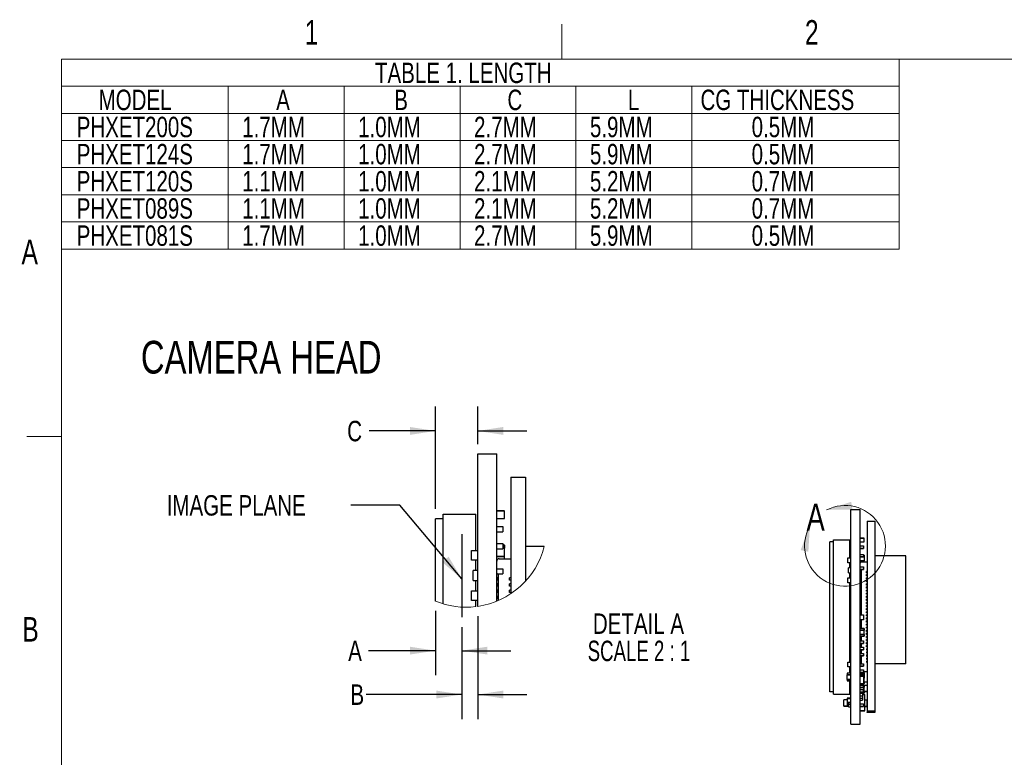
# Model space of a CAD drawing. Header units: millimetres. Extents: x 5 to 274, y 4 to 211.
# Tile 2 of 10: x 5 to 132, y 115 to 211. Entities that reach past the tile are written whole.
import ezdxf

# ---------------------------------------------------------------- set-up
doc = ezdxf.new("R2010")
doc.units = ezdxf.units.MM
doc.layers.add('DIMENSIONS', color=8, linetype='Continuous')
doc.layers.add('FORMAT', color=7, linetype='Continuous')
doc.styles.add('SLDTEXTSTYLE0', font='TXT', dxfattribs={"width": 0.75})
doc.styles.add('SLDTEXTSTYLE3', font='TXT', dxfattribs={"width": 0.681818})
doc.dimstyles.new('SLDDIMSTYLE6', dxfattribs={"dimtxt": 2.645833, "dimasz": 3.302, "dimexe": 0, "dimexo": 0.0625, "dimgap": 0.661458, "dimtad": 0, "dimtih": 1, "dimtoh": 1, "dimlfac": 0.5, "dimrnd": 1e-09, "dimzin": 12, "dimdsep": 46, "dimtxsty": 'SLDTEXTSTYLE0', "dimsah": 1, "dimcen": 0.09, "dimadec": 0, "dimazin": 3, "dimtfac": 1, "dimtmove": 0, "dimatfit": 0, "dimfxl": 1, "dimfrac": 2, "dimtolj": 1, "dimtzin": 12, "dimarcsym": 0})
doc.dimstyles.new('SLDDIMSTYLE7', dxfattribs={"dimtxt": 0.18, "dimasz": 3.302, "dimexe": 0, "dimexo": 0.0625, "dimgap": 0, "dimtad": 0, "dimtih": 1, "dimtoh": 1, "dimdec": 0, "dimrnd": 1e-09, "dimzin": 0, "dimdsep": 46, "dimtxsty": 'Standard', "dimsah": 1, "dimcen": 0.09, "dimadec": 0, "dimazin": 0, "dimtfac": 3.302, "dimtdec": 0, "dimtofl": 0, "dimtmove": 0, "dimatfit": 3, "dimfxl": 1, "dimfrac": 2, "dimtolj": 1, "dimtzin": 0, "dimarcsym": 0})

# ---------------------------------------------------------------- blocks, each defined once
blk = doc.blocks.new('SW_TABLEANNOTATION_1')
at = {"color": 0, "linetype": 'Continuous', "lineweight": 18}
for p, q in [((0, 0), (0, -3.51)), ((0, 0), (21.57, 0)), ((21.57, 0), (36.57, 0)), ((36.57, 0), (51.57, 0)), ((51.57, 0), (66.57, 0)), ((66.57, 0), (81.57, 0)), ((81.57, 0), (108.41, 0)), ((108.41, 0), (108.41, -3.51)), ((0, -3.51), (0, -7.01)), ((0, -3.51), (21.57, -3.51)), ((21.57, -3.51), (21.57, -7.01)), ((21.57, -3.51), (36.57, -3.51)), ((36.57, -3.51), (36.57, -7.01)), ((36.57, -3.51), (51.57, -3.51)), ((51.57, -3.51), (51.57, -7.01)), ((51.57, -3.51), (66.57, -3.51)), ((66.57, -3.51), (66.57, -7.01)), ((66.57, -3.51), (81.57, -3.51)), ((81.57, -3.51), (81.57, -7.01)), ((81.57, -3.51), (108.41, -3.51)), ((108.41, -3.51), (108.41, -7.01)), ((0, -7.01), (0, -10.53)), ((0, -7.01), (21.57, -7.01)), ((21.57, -7.01), (21.57, -10.53)), ((21.57, -7.01), (36.57, -7.01)), ((36.57, -7.01), (36.57, -10.53)), ((36.57, -7.01), (51.57, -7.01)), ((51.57, -7.01), (51.57, -10.53)), ((51.57, -7.01), (66.57, -7.01)), ((66.57, -7.01), (66.57, -10.53)), ((66.57, -7.01), (81.57, -7.01)), ((81.57, -7.01), (81.57, -10.53)), ((81.57, -7.01), (108.41, -7.01)), ((108.41, -7.01), (108.41, -10.53)), ((0, -10.53), (0, -14.04)), ((0, -10.53), (21.57, -10.53)), ((21.57, -10.53), (21.57, -14.04)), ((21.57, -10.53), (36.57, -10.53)), ((36.57, -10.53), (36.57, -14.04)), ((36.57, -10.53), (51.57, -10.53)), ((51.57, -10.53), (51.57, -14.04)), ((51.57, -10.53), (66.57, -10.53)), ((66.57, -10.53), (66.57, -14.04)), ((66.57, -10.53), (81.57, -10.53)), ((81.57, -10.53), (81.57, -14.04)), ((81.57, -10.53), (108.41, -10.53)), ((108.41, -10.53), (108.41, -14.04)), ((0, -14.04), (0, -17.56)), ((0, -14.04), (21.57, -14.04)), ((21.57, -14.04), (21.57, -17.56)), ((21.57, -14.04), (36.57, -14.04)), ((36.57, -14.04), (36.57, -17.56)), ((36.57, -14.04), (51.57, -14.04)), ((51.57, -14.04), (51.57, -17.56)), ((51.57, -14.04), (66.57, -14.04)), ((66.57, -14.04), (66.57, -17.56)), ((66.57, -14.04), (81.57, -14.04)), ((81.57, -14.04), (81.57, -17.56)), ((81.57, -14.04), (108.41, -14.04)), ((108.41, -14.04), (108.41, -17.56)), ((0, -17.56), (0, -21.08)), ((0, -17.56), (21.57, -17.56)), ((21.57, -17.56), (21.57, -21.08)), ((21.57, -17.56), (36.57, -17.56)), ((36.57, -17.56), (36.57, -21.08)), ((36.57, -17.56), (51.57, -17.56)), ((51.57, -17.56), (51.57, -21.08)), ((51.57, -17.56), (66.57, -17.56)), ((66.57, -17.56), (66.57, -21.08)), ((66.57, -17.56), (81.57, -17.56)), ((81.57, -17.56), (81.57, -21.08)), ((81.57, -17.56), (108.41, -17.56)), ((108.41, -17.56), (108.41, -21.08)), ((0, -21.08), (0, -24.59)), ((0, -21.08), (21.57, -21.08)), ((21.57, -21.08), (21.57, -24.59)), ((21.57, -21.08), (36.57, -21.08)), ((36.57, -21.08), (36.57, -24.59)), ((36.57, -21.08), (51.57, -21.08)), ((51.57, -21.08), (51.57, -24.59)), ((51.57, -21.08), (66.57, -21.08)), ((66.57, -21.08), (66.57, -24.59)), ((66.57, -21.08), (81.57, -21.08)), ((81.57, -21.08), (81.57, -24.59)), ((81.57, -21.08), (108.41, -21.08)), ((108.41, -21.08), (108.41, -24.59)), ((0, -24.59), (21.57, -24.59)), ((21.57, -24.59), (36.57, -24.59)), ((36.57, -24.59), (51.57, -24.59)), ((51.57, -24.59), (66.57, -24.59)), ((66.57, -24.59), (81.57, -24.59)), ((81.57, -24.59), (108.41, -24.59))]:
    blk.add_line(p, q, dxfattribs=at)
at = {"color": 0, "linetype": 'Continuous', "lineweight": 0, "attachment_point": 1, "style": 'SLDTEXTSTYLE0'}
for s, insert, char_height in [('TABLE 1. LENGTH', (40.56, -0.44), 2.6458), ('MODEL', (4.79, -3.94), 2.646), ('A', (27.77, -3.94), 2.65), ('B', (43.05, -3.94), 2.65), ('C', (57.7, -3.94), 2.65), ('L', (73.29, -3.94), 2.65), ('CG THICKNESS', (82.69, -3.94), 2.6458), ('PHXET200S', (1.95, -7.45), 2.646), ('1.7MM', (23.38, -7.45), 2.646), ('1.0MM', (38.38, -7.45), 2.646), ('2.7MM', (53.38, -7.45), 2.646), ('5.9MM', (68.38, -7.45), 2.646), ('0.5MM', (89.31, -7.45), 2.646), ('PHXET124S', (1.95, -10.97), 2.646), ('1.7MM', (23.38, -10.97), 2.646), ('1.0MM', (38.38, -10.97), 2.646), ('2.7MM', (53.38, -10.97), 2.646), ('5.9MM', (68.38, -10.97), 2.646), ('0.5MM', (89.31, -10.97), 2.646), ('PHXET120S', (1.95, -14.48), 2.646), ('1.1MM', (23.38, -14.48), 2.646), ('1.0MM', (38.38, -14.48), 2.646), ('2.1MM', (53.38, -14.48), 2.646), ('5.2MM', (68.38, -14.48), 2.646), ('0.7MM', (89.31, -14.48), 2.646), ('PHXET089S', (1.95, -18), 2.646), ('1.1MM', (23.38, -18), 2.646), ('1.0MM', (38.38, -18), 2.646), ('2.1MM', (53.38, -18), 2.646), ('5.2MM', (68.38, -18), 2.646), ('0.7MM', (89.31, -18), 2.646), ('PHXET081S', (1.95, -21.52), 2.646), ('1.7MM', (23.38, -21.52), 2.646), ('1.0MM', (38.38, -21.52), 2.646), ('2.7MM', (53.38, -21.52), 2.646), ('5.9MM', (68.38, -21.52), 2.646), ('0.5MM', (89.31, -21.52), 2.646)]:
    blk.add_mtext(s, dxfattribs=dict(at, insert=insert, char_height=char_height))
blk = doc.blocks.new('_D_8')
at = {"layer": 'DIMENSIONS'}
for p, q in [((58.59, 134.24), (58.59, 125.93)), ((61.99, 132.15), (61.99, 125.93)), ((58.59, 129.1), (49.9, 129.1)), ((61.99, 129.1), (68.34, 129.1))]:
    blk.add_line(p, q, dxfattribs=at)
for points in [[(58.59, 129.1), (55.29, 129.61), (55.29, 128.6)], [(61.99, 129.1), (65.29, 128.6), (65.29, 129.61)]]:
    blk.add_solid(points, dxfattribs=at)
at = {"layer": 'DIMENSIONS', "insert": (47.29, 130.41), "char_height": 2.65, "attachment_point": 1, "style": 'SLDTEXTSTYLE0'}
blk.add_mtext('A', dxfattribs=at)
blk = doc.blocks.new('_D_9')
at = {"layer": 'DIMENSIONS'}
for p, q in [((64.06, 133.57), (64.06, 120.24)), ((61.99, 132.15), (61.99, 120.24)), ((61.99, 123.42), (49.6, 123.42)), ((64.06, 123.42), (70.41, 123.42))]:
    blk.add_line(p, q, dxfattribs=at)
for points in [[(61.99, 123.42), (58.69, 123.93), (58.69, 122.91)], [(64.06, 123.42), (67.36, 122.91), (67.36, 123.93)]]:
    blk.add_solid(points, dxfattribs=at)
at = {"layer": 'DIMENSIONS', "insert": (47.58, 124.73), "char_height": 2.65, "attachment_point": 1, "style": 'SLDTEXTSTYLE0'}
blk.add_mtext('B', dxfattribs=at)
blk = doc.blocks.new('_D_10')
at = {"layer": 'DIMENSIONS'}
for p, q in [((58.59, 147.46), (58.59, 160.74)), ((64.06, 155.86), (64.06, 160.74)), ((58.59, 157.56), (50.02, 157.56)), ((64.06, 157.56), (70.41, 157.56))]:
    blk.add_line(p, q, dxfattribs=at)
for points in [[(58.59, 157.56), (55.29, 158.07), (55.29, 157.05)], [(64.06, 157.56), (67.36, 157.05), (67.36, 158.07)]]:
    blk.add_solid(points, dxfattribs=at)
at = {"layer": 'DIMENSIONS', "insert": (47.16, 158.87), "char_height": 2.65, "attachment_point": 1, "style": 'SLDTEXTSTYLE0'}
blk.add_mtext('C', dxfattribs=at)
blk = doc.blocks.new('SW_NOTE_0_5')
at = {"color": 0, "linetype": 'Continuous', "lineweight": 0, "attachment_point": 2}
for s, insert, char_height, style in [('DETAIL A', (7.15, 3.41), 2.646, 'SLDTEXTSTYLE0'), ('SCALE 2 : 1', (7.21, -0.12), 2.6458, 'SLDTEXTSTYLE3')]:
    blk.add_mtext(s, dxfattribs=dict(at, insert=insert, char_height=char_height, style=style))

msp = doc.modelspace()

# ---------------------------------------------------------------- linework, layer by layer
at = {"color": 7, "linetype": 'Continuous', "lineweight": 25}
for p, q in [((64.062, 152.787), (64.062, 154.587)), ((64.062, 154.587), (66.522, 154.587)), ((66.522, 152.787), (66.522, 154.587)), ((64.062, 134.842), (64.062, 152.787)), ((66.522, 135.517), (66.522, 152.787)), ((68.322, 151.585), (70.248, 151.585)), ((68.322, 151.585), (68.322, 146.501)), ((70.248, 151.585), (70.248, 146.501)), ((59.592, 135.157), (59.592, 146.787)), ((59.592, 146.787), (63.832, 146.787)), ((63.832, 142.066), (63.832, 146.787)), ((66.522, 147.207), (67.481, 147.207)), ((67.481, 147.207), (66.522, 147.207)), ((67.481, 147.187), (67.481, 147.207)), ((67.481, 147.187), (67.501, 147.187)), ((67.501, 146.227), (67.501, 147.187)), ((112.346, 146.475), (112.346, 147.375)), ((112.346, 147.375), (113.576, 147.375)), ((113.576, 146.475), (113.576, 147.375)), ((58.592, 135.508), (58.592, 146.187)), ((59.592, 146.187), (58.592, 146.187)), ((66.522, 146.207), (67.481, 146.207)), ((67.481, 146.227), (67.501, 146.227)), ((67.481, 146.207), (67.481, 146.227)), ((68.322, 146.501), (68.322, 145.087)), ((70.248, 146.501), (70.248, 145.087)), ((112.346, 120.475), (112.346, 146.475)), ((113.576, 120.475), (113.576, 146.475)), ((114.476, 145.874), (115.439, 145.874)), ((114.476, 145.874), (114.476, 143.332)), ((115.439, 145.874), (115.439, 143.332)), ((61.992, 144.189), (61.992, 133.419)), ((66.522, 145.167), (67.321, 145.167)), ((66.522, 144.509), (67.321, 144.509)), ((67.321, 145.167), (67.321, 144.509)), ((68.322, 145.087), (68.322, 136.471)), ((70.248, 145.087), (70.248, 138.115)), ((66.522, 142.966), (67.321, 142.966)), ((67.321, 142.966), (67.321, 142.308)), ((67.481, 142.787), (67.321, 142.787)), ((67.481, 142.767), (67.481, 142.787)), ((67.501, 142.387), (67.501, 142.767)), ((67.501, 142.767), (67.501, 142.387)), ((109.611, 123.775), (109.611, 143.175)), ((110.111, 143.175), (109.611, 143.175)), ((110.111, 123.475), (110.111, 143.475)), ((110.111, 143.475), (112.231, 143.475)), ((112.231, 141.114), (112.231, 143.475)), ((113.576, 143.685), (114.056, 143.685)), ((114.056, 143.685), (113.576, 143.685)), ((113.576, 143.185), (114.056, 143.185)), ((114.056, 143.675), (114.056, 143.685)), ((114.056, 143.675), (114.066, 143.675)), ((114.056, 143.195), (114.066, 143.195)), ((114.056, 143.185), (114.056, 143.195)), ((114.059, 143.186), (114.059, 143.186)), ((114.066, 143.195), (114.066, 143.675)), ((114.066, 143.195), (114.066, 143.675)), ((114.476, 143.332), (114.476, 142.625)), ((115.439, 143.332), (115.439, 142.625)), ((63.263, 142.066), (64.062, 142.066)), ((63.263, 140.808), (63.263, 142.066)), ((66.522, 142.308), (67.321, 142.308)), ((67.321, 142.387), (67.481, 142.387)), ((67.481, 142.387), (67.321, 142.387)), ((67.481, 142.387), (67.501, 142.387)), ((67.501, 142.387), (67.481, 142.387)), ((67.481, 142.387), (67.481, 141.287)), ((67.481, 142.387), (67.481, 141.287)), ((72.674, 142.587), (70.248, 142.587)), ((113.576, 142.665), (113.976, 142.665)), ((113.576, 142.336), (113.976, 142.336)), ((113.976, 142.336), (113.576, 142.336)), ((113.576, 141.565), (113.976, 141.565)), ((113.976, 142.665), (113.976, 142.336)), ((113.976, 142.336), (113.976, 142.336)), ((113.976, 141.565), (113.976, 141.236)), ((114.056, 141.475), (113.976, 141.475)), ((114.056, 141.465), (114.056, 141.475)), ((114.058, 141.475), (114.058, 141.475)), ((114.066, 141.275), (114.066, 141.465)), ((114.066, 141.465), (114.066, 141.275)), ((114.476, 142.625), (114.476, 124.325)), ((115.439, 142.625), (115.439, 124.325)), ((64.062, 140.808), (63.263, 140.808)), ((63.832, 139.466), (63.832, 140.808)), ((66.522, 141.287), (67.481, 141.287)), ((67.481, 141.287), (66.522, 141.287)), ((66.822, 141.007), (68.322, 141.007)), ((67.481, 141.267), (67.481, 141.287)), ((67.481, 141.267), (67.501, 141.267)), ((67.501, 141.007), (67.501, 141.267)), ((111.947, 141.114), (112.346, 141.114)), ((111.947, 140.485), (111.947, 141.114)), ((112.346, 140.485), (111.947, 140.485)), ((112.231, 139.814), (112.231, 140.485)), ((113.576, 141.236), (113.976, 141.236)), ((113.976, 141.236), (113.576, 141.236)), ((113.576, 140.725), (114.056, 140.725)), ((114.056, 140.725), (113.576, 140.725)), ((113.726, 140.585), (114.476, 140.585)), ((113.976, 141.275), (114.056, 141.275)), ((114.056, 141.275), (113.976, 141.275)), ((113.976, 141.236), (113.976, 141.236)), ((114.056, 141.275), (114.066, 141.275)), ((114.056, 141.275), (114.056, 141.275)), ((114.066, 141.275), (114.056, 141.275)), ((114.056, 141.275), (114.056, 140.725)), ((114.056, 141.275), (114.056, 140.725)), ((114.056, 140.715), (114.056, 140.725)), ((114.056, 140.715), (114.066, 140.715)), ((114.066, 141.275), (114.066, 141.275)), ((114.066, 140.585), (114.066, 140.715)), ((114.066, 140.585), (114.066, 140.715)), ((118.458, 141.375), (115.439, 141.375)), ((119.458, 141.375), (118.458, 141.375)), ((119.458, 127.375), (119.458, 141.375)), ((63.463, 138.208), (63.463, 139.466)), ((64.062, 139.466), (63.463, 139.466)), ((66.522, 139.716), (67.321, 139.716)), ((66.522, 139.058), (67.321, 139.058)), ((66.702, 138.987), (66.631, 139.058)), ((66.702, 138.987), (66.702, 135.593)), ((67.321, 139.716), (67.321, 139.058)), ((112.047, 139.185), (112.047, 139.814)), ((112.346, 139.814), (112.047, 139.814)), ((112.047, 139.185), (112.346, 139.185)), ((112.231, 138.514), (112.231, 139.185)), ((113.576, 139.939), (113.976, 139.939)), ((113.576, 139.61), (113.976, 139.61)), ((113.976, 139.61), (113.576, 139.61)), ((113.636, 139.35), (113.576, 139.35)), ((113.576, 139.35), (113.636, 139.35)), ((113.636, 139.2), (113.576, 139.2)), ((113.636, 138.95), (113.576, 138.95)), ((113.576, 138.95), (113.636, 138.95)), ((113.666, 139.575), (113.631, 139.61)), ((113.636, 139.35), (113.636, 139.2)), ((113.636, 139.35), (113.636, 139.35)), ((113.636, 139.2), (113.636, 139.35)), ((113.636, 139.35), (113.636, 139.35)), ((113.636, 139.35), (113.636, 139.2)), ((113.636, 139.2), (113.636, 139.2)), ((113.636, 139.2), (113.636, 139.2)), ((113.636, 138.95), (113.636, 138.8)), ((113.636, 138.95), (113.636, 138.95)), ((113.636, 138.8), (113.636, 138.95)), ((113.636, 138.95), (113.636, 138.95)), ((113.636, 138.95), (113.636, 138.8)), ((113.666, 139.575), (113.666, 133.74)), ((113.976, 139.939), (113.976, 139.61)), ((113.976, 139.61), (113.976, 139.61)), ((114.396, 139.2), (114.396, 139.35)), ((114.476, 139.35), (114.396, 139.35)), ((114.476, 139.2), (114.396, 139.2)), ((114.476, 138.95), (114.396, 138.95)), ((114.396, 138.8), (114.396, 138.95)), ((63.463, 138.208), (64.062, 138.208)), ((63.832, 136.866), (63.832, 138.208)), ((66.641, 138.537), (66.522, 138.537)), ((66.522, 138.537), (66.642, 138.537)), ((66.641, 138.237), (66.522, 138.237)), ((66.641, 137.737), (66.522, 137.737)), ((66.522, 137.737), (66.642, 137.737)), ((66.641, 138.537), (66.641, 138.237)), ((66.641, 138.237), (66.641, 138.537)), ((66.642, 138.537), (66.641, 138.537)), ((66.641, 138.237), (66.642, 138.237)), ((66.641, 137.737), (66.641, 137.437)), ((66.642, 137.737), (66.641, 137.737)), ((66.642, 138.537), (66.642, 138.237)), ((66.642, 137.737), (66.642, 137.437)), ((68.162, 138.237), (68.162, 138.537)), ((68.322, 138.537), (68.162, 138.537)), ((68.322, 138.237), (68.162, 138.237)), ((68.322, 137.737), (68.162, 137.737)), ((68.162, 137.437), (68.162, 137.737)), ((111.947, 137.885), (111.947, 138.514)), ((111.947, 138.514), (112.346, 138.514)), ((112.346, 137.885), (111.947, 137.885)), ((112.231, 127.615), (112.231, 137.885)), ((113.636, 138.8), (113.576, 138.8)), ((113.636, 138.55), (113.576, 138.55)), ((113.576, 138.55), (113.636, 138.55)), ((113.636, 138.4), (113.576, 138.4)), ((113.636, 138.15), (113.576, 138.15)), ((113.576, 138.15), (113.636, 138.15)), ((113.636, 138), (113.576, 138)), ((113.636, 137.75), (113.576, 137.75)), ((113.576, 137.75), (113.636, 137.75)), ((113.636, 138.8), (113.636, 138.8)), ((113.636, 138.8), (113.636, 138.8)), ((113.636, 138.55), (113.636, 138.4)), ((113.636, 138.55), (113.636, 138.55)), ((113.636, 138.4), (113.636, 138.55)), ((113.636, 138.55), (113.636, 138.55)), ((113.636, 138.55), (113.636, 138.4)), ((113.636, 138.4), (113.636, 138.4)), ((113.636, 138.4), (113.636, 138.4)), ((113.636, 138.15), (113.636, 138)), ((113.636, 138.15), (113.636, 138.15)), ((113.636, 138), (113.636, 138.15)), ((113.636, 138.15), (113.636, 138.15)), ((113.636, 138.15), (113.636, 138)), ((113.636, 138), (113.636, 138)), ((113.636, 138), (113.636, 138)), ((113.636, 137.75), (113.636, 137.6)), ((113.636, 137.75), (113.636, 137.75)), ((113.636, 137.6), (113.636, 137.75)), ((113.636, 137.75), (113.636, 137.75)), ((113.636, 137.75), (113.636, 137.6)), ((114.476, 138.8), (114.396, 138.8)), ((114.476, 138.55), (114.396, 138.55)), ((114.396, 138.4), (114.396, 138.55)), ((114.476, 138.4), (114.396, 138.4)), ((114.396, 138), (114.396, 138.15)), ((114.476, 138.15), (114.396, 138.15)), ((114.476, 138), (114.396, 138)), ((114.476, 137.75), (114.396, 137.75)), ((114.396, 137.6), (114.396, 137.75)), ((63.263, 135.608), (63.263, 136.866)), ((63.263, 136.866), (64.062, 136.866)), ((66.641, 137.437), (66.522, 137.437)), ((66.641, 136.937), (66.522, 136.937)), ((66.522, 136.937), (66.642, 136.937)), ((66.641, 136.637), (66.522, 136.637)), ((66.641, 137.437), (66.642, 137.437)), ((66.641, 136.937), (66.641, 136.637)), ((66.641, 136.637), (66.641, 136.937)), ((66.642, 136.937), (66.641, 136.937)), ((66.641, 136.637), (66.642, 136.637)), ((66.642, 136.937), (66.642, 136.637)), ((68.322, 137.437), (68.162, 137.437)), ((68.322, 136.937), (68.162, 136.937)), ((68.162, 136.637), (68.162, 136.937)), ((68.322, 136.637), (68.162, 136.637)), ((113.636, 137.6), (113.576, 137.6)), ((113.636, 137.35), (113.576, 137.35)), ((113.576, 137.35), (113.636, 137.35)), ((113.636, 137.2), (113.576, 137.2)), ((113.636, 136.95), (113.576, 136.95)), ((113.576, 136.95), (113.636, 136.95)), ((113.636, 136.8), (113.576, 136.8)), ((113.636, 136.55), (113.576, 136.55)), ((113.576, 136.55), (113.636, 136.55)), ((113.636, 136.4), (113.576, 136.4)), ((113.636, 137.6), (113.636, 137.6)), ((113.636, 137.6), (113.636, 137.6)), ((113.636, 137.35), (113.636, 137.2)), ((113.636, 137.35), (113.636, 137.35)), ((113.636, 137.2), (113.636, 137.35)), ((113.636, 137.35), (113.636, 137.35)), ((113.636, 137.35), (113.636, 137.2)), ((113.636, 137.2), (113.636, 137.2)), ((113.636, 137.2), (113.636, 137.2)), ((113.636, 136.95), (113.636, 136.8)), ((113.636, 136.95), (113.636, 136.95)), ((113.636, 136.8), (113.636, 136.95)), ((113.636, 136.95), (113.636, 136.95)), ((113.636, 136.95), (113.636, 136.8)), ((113.636, 136.8), (113.636, 136.8)), ((113.636, 136.8), (113.636, 136.8)), ((113.636, 136.55), (113.636, 136.4)), ((113.636, 136.55), (113.636, 136.55)), ((113.636, 136.4), (113.636, 136.55)), ((113.636, 136.55), (113.636, 136.55)), ((113.636, 136.55), (113.636, 136.4)), ((113.636, 136.4), (113.636, 136.4)), ((113.636, 136.4), (113.636, 136.4)), ((114.476, 137.6), (114.396, 137.6)), ((114.396, 137.2), (114.396, 137.35)), ((114.476, 137.35), (114.396, 137.35)), ((114.476, 137.2), (114.396, 137.2)), ((114.476, 136.95), (114.396, 136.95)), ((114.396, 136.8), (114.396, 136.95)), ((114.476, 136.8), (114.396, 136.8)), ((114.476, 136.55), (114.396, 136.55)), ((114.396, 136.4), (114.396, 136.55)), ((114.476, 136.4), (114.396, 136.4)), ((64.062, 135.608), (63.263, 135.608)), ((63.832, 134.811), (63.832, 135.608)), ((66.641, 136.137), (66.522, 136.137)), ((66.522, 136.137), (66.642, 136.137)), ((66.641, 135.837), (66.522, 135.837)), ((66.641, 136.137), (66.641, 135.837)), ((66.641, 135.837), (66.641, 136.137)), ((66.642, 136.137), (66.641, 136.137)), ((66.641, 135.837), (66.642, 135.837)), ((66.642, 136.137), (66.642, 135.837)), ((113.636, 136.15), (113.576, 136.15)), ((113.576, 136.15), (113.636, 136.15)), ((113.636, 136), (113.576, 136)), ((113.636, 135.75), (113.576, 135.75)), ((113.576, 135.75), (113.636, 135.75)), ((113.636, 135.6), (113.576, 135.6)), ((113.636, 135.35), (113.576, 135.35)), ((113.576, 135.35), (113.636, 135.35)), ((113.636, 135.2), (113.576, 135.2)), ((113.636, 136.15), (113.636, 136)), ((113.636, 136.15), (113.636, 136.15)), ((113.636, 136), (113.636, 136.15)), ((113.636, 136.15), (113.636, 136.15)), ((113.636, 136.15), (113.636, 136)), ((113.636, 136), (113.636, 136)), ((113.636, 136), (113.636, 136)), ((113.636, 135.75), (113.636, 135.6)), ((113.636, 135.75), (113.636, 135.75)), ((113.636, 135.6), (113.636, 135.75)), ((113.636, 135.75), (113.636, 135.75)), ((113.636, 135.75), (113.636, 135.6)), ((113.636, 135.6), (113.636, 135.6)), ((113.636, 135.6), (113.636, 135.6)), ((113.636, 135.35), (113.636, 135.2)), ((113.636, 135.35), (113.636, 135.35)), ((113.636, 135.2), (113.636, 135.35)), ((113.636, 135.35), (113.636, 135.35)), ((113.636, 135.35), (113.636, 135.2)), ((113.636, 135.2), (113.636, 135.2)), ((113.636, 135.2), (113.636, 135.2)), ((114.476, 136.15), (114.396, 136.15)), ((114.396, 136), (114.396, 136.15)), ((114.476, 136), (114.396, 136)), ((114.476, 135.75), (114.396, 135.75)), ((114.396, 135.6), (114.396, 135.75)), ((114.476, 135.6), (114.396, 135.6)), ((114.476, 135.35), (114.396, 135.35)), ((114.396, 135.2), (114.396, 135.35)), ((114.476, 135.2), (114.396, 135.2)), ((113.636, 134.95), (113.576, 134.95)), ((113.576, 134.95), (113.636, 134.95)), ((113.636, 134.8), (113.576, 134.8)), ((113.636, 134.55), (113.576, 134.55)), ((113.576, 134.55), (113.636, 134.55)), ((113.636, 134.4), (113.576, 134.4)), ((113.636, 134.15), (113.576, 134.15)), ((113.576, 134.15), (113.636, 134.15)), ((113.636, 134), (113.576, 134)), ((113.636, 134.95), (113.636, 134.8)), ((113.636, 134.95), (113.636, 134.95)), ((113.636, 134.8), (113.636, 134.95)), ((113.636, 134.95), (113.636, 134.95)), ((113.636, 134.95), (113.636, 134.8)), ((113.636, 134.8), (113.636, 134.8)), ((113.636, 134.8), (113.636, 134.8)), ((113.636, 134.55), (113.636, 134.4)), ((113.636, 134.55), (113.636, 134.55)), ((113.636, 134.4), (113.636, 134.55)), ((113.636, 134.55), (113.636, 134.55)), ((113.636, 134.55), (113.636, 134.4)), ((113.636, 134.4), (113.636, 134.4)), ((113.636, 134.4), (113.636, 134.4)), ((113.636, 134.15), (113.636, 134)), ((113.636, 134.15), (113.636, 134.15)), ((113.636, 134), (113.636, 134.15)), ((113.636, 134.15), (113.636, 134.15)), ((113.636, 134.15), (113.636, 134)), ((113.636, 134), (113.636, 134)), ((113.636, 134), (113.636, 134)), ((114.396, 134.8), (114.396, 134.95)), ((114.476, 134.95), (114.396, 134.95)), ((114.476, 134.8), (114.396, 134.8)), ((114.476, 134.55), (114.396, 134.55)), ((114.396, 134.4), (114.396, 134.55)), ((114.476, 134.4), (114.396, 134.4)), ((114.396, 134), (114.396, 134.15)), ((114.476, 134.15), (114.396, 134.15)), ((114.476, 134), (114.396, 134)), ((113.636, 133.75), (113.576, 133.75)), ((113.576, 133.75), (113.636, 133.75)), ((113.576, 133.74), (113.976, 133.74)), ((113.976, 133.111), (113.576, 133.111)), ((113.636, 132.95), (113.576, 132.95)), ((113.576, 132.95), (113.636, 132.95)), ((113.636, 132.8), (113.576, 132.8)), ((113.636, 132.55), (113.576, 132.55)), ((113.576, 132.55), (113.636, 132.55)), ((113.636, 133.75), (113.636, 133.74)), ((113.636, 133.75), (113.636, 133.75)), ((113.636, 133.74), (113.636, 133.75)), ((113.636, 133.75), (113.636, 133.75)), ((113.636, 133.75), (113.636, 133.74)), ((113.636, 132.95), (113.636, 132.8)), ((113.636, 132.95), (113.636, 132.95)), ((113.636, 132.8), (113.636, 132.95)), ((113.636, 132.95), (113.636, 132.95)), ((113.636, 132.95), (113.636, 132.8)), ((113.636, 132.8), (113.636, 132.8)), ((113.636, 132.8), (113.636, 132.8)), ((113.636, 132.55), (113.636, 132.4)), ((113.636, 132.55), (113.636, 132.55)), ((113.636, 132.4), (113.636, 132.55)), ((113.636, 132.55), (113.636, 132.55)), ((113.636, 132.55), (113.636, 132.4)), ((113.666, 133.111), (113.666, 131.975)), ((113.976, 133.74), (113.976, 133.111)), ((114.396, 133.6), (114.396, 133.75)), ((114.476, 133.75), (114.396, 133.75)), ((114.476, 133.6), (114.396, 133.6)), ((114.476, 133.35), (114.396, 133.35)), ((114.396, 133.2), (114.396, 133.35)), ((114.476, 133.2), (114.396, 133.2)), ((114.396, 132.8), (114.396, 132.95)), ((114.476, 132.95), (114.396, 132.95)), ((114.476, 132.8), (114.396, 132.8)), ((114.396, 132.4), (114.396, 132.55)), ((114.476, 132.55), (114.396, 132.55)), ((113.636, 132.4), (113.576, 132.4)), ((113.636, 132.15), (113.576, 132.15)), ((113.576, 132.15), (113.636, 132.15)), ((113.636, 132), (113.576, 132)), ((114.056, 131.975), (113.576, 131.975)), ((113.576, 131.975), (114.056, 131.975)), ((113.576, 131.775), (114.056, 131.775)), ((113.636, 132.4), (113.636, 132.4)), ((113.636, 132.4), (113.636, 132.4)), ((113.636, 132.15), (113.636, 132)), ((113.636, 132.15), (113.636, 132.15)), ((113.636, 132), (113.636, 132.15)), ((113.636, 132.15), (113.636, 132.15)), ((113.636, 132.15), (113.636, 132)), ((113.636, 132), (113.636, 132)), ((113.636, 132), (113.636, 132)), ((114.056, 131.975), (114.056, 131.965)), ((114.056, 131.775), (114.066, 131.775)), ((114.056, 131.175), (114.056, 131.775)), ((114.056, 131.175), (114.056, 131.775)), ((114.066, 131.775), (114.066, 131.965)), ((114.066, 131.965), (114.066, 131.775)), ((114.066, 131.775), (114.066, 131.775)), ((114.476, 132.4), (114.396, 132.4)), ((114.396, 132), (114.396, 132.15)), ((114.476, 132.15), (114.396, 132.15)), ((114.476, 132), (114.396, 132)), ((114.476, 131.75), (114.396, 131.75)), ((114.396, 131.6), (114.396, 131.75)), ((114.476, 131.6), (114.396, 131.6)), ((114.476, 131.35), (114.396, 131.35)), ((114.396, 131.2), (114.396, 131.35)), ((114.056, 131.175), (113.576, 131.175)), ((113.576, 131.175), (114.056, 131.175)), ((113.576, 130.975), (114.056, 130.975)), ((113.636, 130.95), (113.576, 130.95)), ((113.576, 130.95), (113.636, 130.95)), ((113.636, 130.8), (113.576, 130.8)), ((113.636, 130.55), (113.576, 130.55)), ((113.576, 130.55), (113.636, 130.55)), ((113.636, 130.4), (113.576, 130.4)), ((113.576, 130.365), (113.976, 130.365)), ((113.576, 130.036), (113.976, 130.036)), ((113.976, 130.036), (113.576, 130.036)), ((113.636, 130), (113.576, 130)), ((113.636, 130.95), (113.636, 130.8)), ((113.636, 130.95), (113.636, 130.95)), ((113.636, 130.8), (113.636, 130.95)), ((113.636, 130.95), (113.636, 130.95)), ((113.636, 130.95), (113.636, 130.8)), ((113.636, 130.8), (113.636, 130.8)), ((113.636, 130.8), (113.636, 130.8)), ((113.636, 130.55), (113.636, 130.4)), ((113.636, 130.55), (113.636, 130.55)), ((113.636, 130.4), (113.636, 130.55)), ((113.636, 130.55), (113.636, 130.55)), ((113.636, 130.55), (113.636, 130.4)), ((113.636, 130.4), (113.636, 130.4)), ((113.636, 130.4), (113.636, 130.4)), ((113.636, 130.036), (113.636, 130)), ((113.636, 130), (113.636, 130.036)), ((113.636, 130.036), (113.636, 130)), ((113.636, 130), (113.636, 130)), ((113.636, 130), (113.636, 130)), ((113.666, 130.975), (113.666, 130.365)), ((113.666, 130.036), (113.666, 129.54)), ((113.976, 130.365), (113.976, 130.036)), ((113.976, 130.036), (113.976, 130.036)), ((114.066, 131.175), (114.056, 131.175)), ((114.056, 131.175), (114.056, 131.175)), ((114.056, 131.175), (114.066, 131.175)), ((114.056, 130.975), (114.056, 130.985)), ((114.062, 130.977), (114.062, 130.977)), ((114.066, 130.985), (114.066, 131.175)), ((114.066, 131.175), (114.066, 131.175)), ((114.066, 131.175), (114.066, 130.985)), ((114.476, 131.2), (114.396, 131.2)), ((114.396, 130.8), (114.396, 130.95)), ((114.476, 130.95), (114.396, 130.95)), ((114.476, 130.8), (114.396, 130.8)), ((114.396, 130.4), (114.396, 130.55)), ((114.476, 130.55), (114.396, 130.55)), ((114.476, 130.4), (114.396, 130.4)), ((114.476, 130.15), (114.396, 130.15)), ((114.396, 130), (114.396, 130.15)), ((114.476, 130), (114.396, 130)), ((113.636, 129.75), (113.576, 129.75)), ((113.576, 129.75), (113.636, 129.75)), ((113.636, 129.6), (113.576, 129.6)), ((113.576, 129.54), (113.976, 129.54)), ((113.576, 129.211), (113.976, 129.211)), ((113.976, 129.211), (113.576, 129.211)), ((113.636, 129.2), (113.576, 129.2)), ((113.636, 128.95), (113.576, 128.95)), ((113.576, 128.95), (113.636, 128.95)), ((113.636, 128.8), (113.576, 128.8)), ((113.576, 128.74), (113.976, 128.74)), ((113.636, 129.75), (113.636, 129.6)), ((113.636, 129.75), (113.636, 129.75)), ((113.636, 129.6), (113.636, 129.75)), ((113.636, 129.75), (113.636, 129.75)), ((113.636, 129.75), (113.636, 129.6)), ((113.636, 129.6), (113.636, 129.6)), ((113.636, 129.6), (113.636, 129.6)), ((113.636, 129.211), (113.636, 129.2)), ((113.636, 129.2), (113.636, 129.211)), ((113.636, 129.211), (113.636, 129.2)), ((113.636, 129.2), (113.636, 129.2)), ((113.636, 129.2), (113.636, 129.2)), ((113.636, 128.95), (113.636, 128.8)), ((113.636, 128.95), (113.636, 128.95)), ((113.636, 128.8), (113.636, 128.95)), ((113.636, 128.95), (113.636, 128.95)), ((113.636, 128.95), (113.636, 128.8)), ((113.636, 128.8), (113.636, 128.8)), ((113.636, 128.8), (113.636, 128.8)), ((113.666, 129.211), (113.666, 128.74)), ((113.976, 129.54), (113.976, 129.211)), ((113.976, 129.211), (113.976, 129.211)), ((113.976, 128.74), (113.976, 128.411)), ((114.476, 129.75), (114.396, 129.75)), ((114.396, 129.6), (114.396, 129.75)), ((114.476, 129.6), (114.396, 129.6)), ((114.396, 129.35), (114.476, 129.35)), ((114.396, 129.35), (114.396, 129.2)), ((114.396, 129.2), (114.476, 129.2)), ((114.396, 128.95), (114.396, 128.8)), ((114.396, 128.95), (114.476, 128.95)), ((114.396, 128.8), (114.476, 128.8)), ((111.947, 126.986), (111.947, 127.615)), ((111.947, 127.615), (112.346, 127.615)), ((113.976, 128.411), (113.576, 128.411)), ((113.576, 128.411), (113.976, 128.411)), ((113.636, 128.4), (113.576, 128.4)), ((113.636, 128.15), (113.576, 128.15)), ((113.576, 128.15), (113.636, 128.15)), ((113.636, 128), (113.576, 128)), ((113.636, 127.75), (113.576, 127.75)), ((113.576, 127.75), (113.636, 127.75)), ((113.636, 127.6), (113.576, 127.6)), ((113.636, 128.411), (113.636, 128.4)), ((113.636, 128.4), (113.636, 128.411)), ((113.636, 128.411), (113.636, 128.4)), ((113.636, 128.4), (113.636, 128.4)), ((113.636, 128.4), (113.636, 128.4)), ((113.636, 128.15), (113.636, 128)), ((113.636, 128.15), (113.636, 128.15)), ((113.636, 128), (113.636, 128.15)), ((113.636, 128.15), (113.636, 128.15)), ((113.636, 128.15), (113.636, 128)), ((113.636, 128), (113.636, 128)), ((113.636, 128), (113.636, 128)), ((113.636, 127.75), (113.636, 127.6)), ((113.636, 127.75), (113.636, 127.75)), ((113.636, 127.6), (113.636, 127.75)), ((113.636, 127.75), (113.636, 127.75)), ((113.636, 127.75), (113.636, 127.6)), ((113.636, 127.6), (113.636, 127.6)), ((113.636, 127.6), (113.636, 127.6)), ((113.666, 128.411), (113.666, 127.415)), ((113.976, 128.411), (113.976, 128.411)), ((114.396, 128.55), (114.476, 128.55)), ((114.396, 128.55), (114.396, 128.4)), ((114.396, 128.4), (114.476, 128.4)), ((114.396, 128.15), (114.396, 128)), ((114.396, 128.15), (114.476, 128.15)), ((114.396, 128), (114.476, 128)), ((114.396, 127.75), (114.396, 127.6)), ((114.396, 127.75), (114.476, 127.75)), ((114.396, 127.6), (114.476, 127.6)), ((111.857, 126.165), (111.857, 125.975)), ((112.346, 126.175), (111.867, 126.175)), ((111.867, 126.175), (111.867, 126.165)), ((112.346, 126.986), (111.947, 126.986)), ((112.231, 126.175), (112.231, 126.986)), ((113.576, 127.415), (113.976, 127.415)), ((113.976, 127.086), (113.576, 127.086)), ((113.576, 127.086), (113.976, 127.086)), ((113.576, 126.614), (113.976, 126.614)), ((113.576, 126.285), (113.976, 126.285)), ((113.976, 126.285), (113.576, 126.285)), ((113.976, 127.415), (113.976, 127.086)), ((113.976, 127.086), (113.976, 127.086)), ((113.976, 126.614), (113.976, 126.285)), ((114.476, 126.365), (113.976, 126.365)), ((113.976, 126.285), (113.976, 126.285)), ((113.976, 126.285), (113.976, 126.036)), ((113.976, 126.2), (114.056, 126.2)), ((114.056, 126.21), (114.066, 126.21)), ((114.056, 126.2), (114.056, 126.21)), ((114.059, 126.201), (114.059, 126.201)), ((114.066, 126.21), (114.066, 126.365)), ((114.066, 126.21), (114.066, 126.365)), ((114.066, 126.325), (114.076, 126.325)), ((114.076, 126.325), (114.066, 126.325)), ((114.066, 126.21), (114.066, 125.81)), ((114.066, 126.21), (114.066, 125.81)), ((114.076, 126.325), (114.076, 126.365)), ((114.076, 126.365), (114.076, 126.325)), ((114.076, 126.325), (114.076, 126.325)), ((118.458, 127.375), (115.439, 127.375)), ((119.458, 127.375), (118.458, 127.375)), ((111.857, 125.975), (111.867, 125.975)), ((111.867, 125.975), (111.857, 125.975)), ((111.857, 125.975), (111.857, 125.975)), ((111.857, 125.375), (111.857, 125.185)), ((111.867, 125.375), (111.857, 125.375)), ((111.867, 125.975), (112.346, 125.975)), ((111.867, 125.975), (111.867, 125.975)), ((112.346, 125.975), (111.867, 125.975)), ((111.867, 125.375), (111.867, 125.975)), ((112.346, 125.375), (111.867, 125.375)), ((111.867, 125.185), (111.867, 125.175)), ((111.867, 125.175), (112.346, 125.175)), ((112.346, 125.175), (111.867, 125.175)), ((112.231, 123.475), (112.231, 125.175)), ((113.976, 126.036), (113.576, 126.036)), ((113.976, 125.886), (113.576, 125.886)), ((113.576, 125.839), (113.586, 125.839)), ((114.056, 125.82), (113.576, 125.82)), ((113.576, 125.82), (114.056, 125.82)), ((113.576, 125.8), (114.006, 125.8)), ((113.586, 125.82), (113.586, 125.886)), ((113.976, 126.036), (113.976, 125.886)), ((114.006, 125.8), (114.006, 124.8)), ((114.006, 125.62), (114.056, 125.62)), ((114.056, 125.02), (114.006, 125.02)), ((114.006, 125.02), (114.056, 125.02)), ((114.056, 125.82), (114.056, 125.81)), ((114.056, 125.62), (114.066, 125.62)), ((114.056, 125.02), (114.056, 125.62)), ((114.056, 125.02), (114.056, 125.62)), ((114.056, 125.565), (114.066, 125.565)), ((114.056, 125.085), (114.066, 125.085)), ((114.066, 125.02), (114.056, 125.02)), ((114.056, 125.02), (114.056, 125.02)), ((114.056, 125.02), (114.066, 125.02)), ((114.059, 125.076), (114.059, 125.076)), ((114.064, 125.08), (114.476, 125.08)), ((114.064, 125.08), (114.476, 125.08)), ((114.066, 125.62), (114.066, 125.81)), ((114.066, 125.81), (114.066, 125.62)), ((114.076, 125.725), (114.066, 125.725)), ((114.066, 125.62), (114.066, 125.62)), ((114.066, 125.085), (114.066, 125.565)), ((114.066, 125.085), (114.066, 125.565)), ((114.066, 124.83), (114.066, 125.02)), ((114.066, 125.02), (114.066, 125.02)), ((114.066, 125.02), (114.066, 124.83)), ((114.076, 125.535), (114.076, 125.725)), ((114.076, 125.725), (114.076, 125.535)), ((114.076, 125.725), (114.076, 125.725)), ((110.111, 123.775), (109.611, 123.775)), ((113.576, 124.8), (114.006, 124.8)), ((114.006, 124.8), (113.576, 124.8)), ((113.946, 124.63), (113.576, 124.63)), ((113.576, 124.63), (113.946, 124.63)), ((113.576, 124.39), (113.976, 124.39)), ((113.576, 124.061), (113.976, 124.061)), ((113.976, 124.061), (113.576, 124.061)), ((113.576, 123.77), (113.946, 123.77)), ((113.576, 123.77), (113.946, 123.77)), ((113.946, 124.63), (113.946, 124.39)), ((113.946, 124.63), (113.946, 124.63)), ((113.946, 124.59), (113.976, 124.59)), ((113.946, 124.565), (113.976, 124.565)), ((113.946, 124.061), (113.946, 123.77)), ((113.946, 123.775), (114.056, 123.775)), ((113.946, 123.77), (113.946, 123.77)), ((113.976, 124.8), (113.976, 124.59)), ((113.976, 124.624), (114.476, 124.624)), ((113.976, 124.59), (113.976, 124.565)), ((114.056, 124.575), (113.976, 124.575)), ((113.976, 124.575), (114.056, 124.575)), ((113.976, 124.565), (113.976, 124.39)), ((113.976, 124.39), (113.976, 124.061)), ((113.976, 124.375), (114.056, 124.375)), ((113.976, 124.275), (114.056, 124.275)), ((114.056, 124.275), (113.976, 124.275)), ((113.976, 124.061), (113.976, 124.061)), ((114.006, 124.82), (114.056, 124.82)), ((114.006, 124.8), (114.006, 124.8)), ((114.056, 124.82), (114.056, 124.83)), ((114.056, 124.575), (114.056, 124.565)), ((114.056, 124.375), (114.066, 124.375)), ((114.056, 124.275), (114.056, 124.375)), ((114.056, 124.275), (114.056, 124.375)), ((114.056, 124.265), (114.056, 124.275)), ((114.056, 124.265), (114.066, 124.265)), ((114.056, 123.785), (114.066, 123.785)), ((114.056, 123.775), (114.056, 123.785)), ((114.056, 123.585), (114.056, 123.775)), ((114.066, 123.775), (114.056, 123.775)), ((114.056, 123.775), (114.056, 123.775)), ((114.056, 123.775), (114.066, 123.775)), ((114.056, 123.775), (114.056, 123.775)), ((114.056, 123.775), (114.056, 123.775)), ((114.059, 123.776), (114.059, 123.776)), ((114.062, 124.822), (114.062, 124.822)), ((114.066, 124.375), (114.066, 124.565)), ((114.066, 124.565), (114.066, 124.375)), ((114.066, 124.375), (114.066, 124.375)), ((114.066, 123.785), (114.066, 124.265)), ((114.066, 123.785), (114.066, 124.265)), ((114.066, 123.825), (114.476, 123.825)), ((114.476, 123.825), (114.066, 123.825)), ((114.066, 123.585), (114.066, 123.775)), ((114.066, 123.775), (114.066, 123.775)), ((114.066, 123.775), (114.066, 123.585)), ((114.476, 124.325), (114.476, 123.618)), ((114.476, 123.618), (114.476, 121.262)), ((115.439, 124.325), (115.439, 123.618)), ((115.439, 123.618), (115.439, 121.262)), ((110.111, 123.475), (112.231, 123.475)), ((111.447, 121.925), (111.447, 122.724)), ((111.857, 122.724), (111.447, 122.724)), ((111.857, 122.94), (111.857, 122.865)), ((111.867, 122.94), (111.857, 122.94)), ((111.857, 122.865), (111.857, 122.385)), ((111.867, 122.865), (111.857, 122.865)), ((111.857, 122.385), (111.857, 122.379)), ((111.867, 122.385), (111.857, 122.385)), ((111.859, 122.379), (111.857, 122.379)), ((112.346, 122.95), (111.867, 122.95)), ((111.867, 122.95), (111.867, 122.94)), ((112.346, 122.875), (111.867, 122.875)), ((111.867, 122.875), (111.867, 122.865)), ((111.867, 122.385), (111.867, 122.375)), ((111.867, 122.375), (111.867, 122.369)), ((112.346, 122.375), (111.867, 122.375)), ((111.867, 122.369), (112.346, 122.369)), ((111.867, 122.369), (112.346, 122.369)), ((111.917, 121.945), (111.917, 122.369)), ((111.947, 122.186), (111.947, 122.369)), ((112.047, 122.161), (112.047, 122.369)), ((113.576, 123.59), (113.876, 123.59)), ((113.576, 123.261), (113.876, 123.261)), ((113.576, 123.261), (113.876, 123.261)), ((113.576, 122.961), (113.876, 122.961)), ((113.576, 122.961), (113.876, 122.961)), ((113.576, 122.71), (113.876, 122.71)), ((113.876, 123.59), (113.876, 123.261)), ((113.876, 123.575), (114.056, 123.575)), ((113.876, 123.5), (114.006, 123.5)), ((113.876, 123.425), (114.176, 123.425)), ((113.876, 123.261), (113.876, 123.261)), ((113.876, 123.261), (113.876, 122.961)), ((113.876, 122.961), (113.876, 122.961)), ((113.876, 122.961), (113.876, 122.71)), ((114.006, 123.5), (114.006, 123.425)), ((114.056, 123.575), (114.056, 123.585)), ((114.062, 123.577), (114.062, 123.577)), ((114.176, 121.325), (114.176, 123.425)), ((114.476, 122.675), (114.176, 122.675)), ((114.476, 121.876), (114.476, 122.675)), ((112.047, 121.925), (111.447, 121.925)), ((111.447, 121.925), (112.047, 121.925)), ((111.447, 121.925), (111.447, 121.925)), ((111.917, 121.945), (112.047, 121.945)), ((111.917, 121.945), (111.917, 121.945)), ((112.047, 121.945), (111.917, 121.945)), ((112.047, 122.186), (111.947, 122.186)), ((112.047, 122.161), (112.346, 122.161)), ((112.047, 121.811), (112.047, 122.14)), ((112.047, 122.14), (112.346, 122.14)), ((112.047, 121.811), (112.346, 121.811)), ((112.047, 121.811), (112.346, 121.811)), ((112.047, 121.811), (112.047, 121.811)), ((113.576, 122.199), (113.976, 122.199)), ((113.976, 121.87), (113.576, 121.87)), ((113.576, 121.87), (113.976, 121.87)), ((113.576, 121.325), (114.176, 121.325)), ((114.176, 121.325), (113.576, 121.325)), ((113.976, 122.199), (113.976, 121.87)), ((113.976, 121.87), (113.976, 121.87)), ((114.476, 121.876), (114.176, 121.876)), ((114.176, 121.876), (114.476, 121.876)), ((114.176, 121.325), (114.176, 121.325)), ((114.476, 121.876), (114.476, 121.876)), ((115.439, 121.262), (114.476, 121.262)), ((114.476, 121.262), (114.476, 121.251)), ((115.439, 121.251), (114.476, 121.251)), ((114.476, 121.251), (114.476, 121.163)), ((115.439, 121.163), (114.476, 121.163)), ((114.476, 121.163), (114.476, 121.134)), ((114.476, 121.134), (115.439, 121.134)), ((114.476, 121.075), (114.476, 121.134)), ((115.439, 121.075), (114.476, 121.075)), ((115.439, 121.262), (115.439, 121.251)), ((115.439, 121.251), (115.439, 121.163)), ((115.439, 121.163), (115.439, 121.134)), ((115.439, 121.134), (115.439, 121.075)), ((112.346, 119.575), (112.346, 120.475)), ((113.576, 119.575), (113.576, 120.475)), ((112.346, 119.575), (113.576, 119.575))]:
    msp.add_line(p, q, dxfattribs=at)
at = {"color": 7, "linetype": 'Continuous', "lineweight": 18}
for centre, radius, start, end in [((111.589, 142.675), 5.228, 150.44602, 116.96971), ((62.546, 145.187), 10.456, 278.33376, 345.60236), ((62.546, 145.187), 10.456, 247.77621, 277.06191)]:
    msp.add_arc(centre, radius, start, end, dxfattribs=at)
at = {"color": 7, "linetype": 'Continuous', "lineweight": 25}
for centre, radius, start, end in [((67.481, 147.187), 0.02, 0.00317, 89.99916), ((67.481, 146.227), 0.02, 270.00084, 0.00216), ((67.481, 146.227), 0.02, 286.11574, 0.00263), ((67.481, 142.767), 0.02, 359.99755, 89.99928), ((67.481, 142.767), 0.02, 359.99474, 78.08655), ((114.056, 143.675), 0.01, 0.00001, 90), ((114.056, 143.675), 0.01, 0.00001, 90), ((114.056, 143.195), 0.01, 270, 0.00001), ((114.056, 143.195), 0.01, 286.11555, 0.00001), ((114.056, 141.465), 0.01, 0.00001, 90), ((114.056, 141.465), 0.01, 0.00001, 78.08146), ((66.822, 140.707), 0.3, 90.00015, 179.99993), ((67.481, 141.267), 0.02, 359.99862, 90.00371), ((113.726, 140.435), 0.15, 90, 180), ((114.056, 140.715), 0.01, 0.00001, 90), ((114.056, 140.715), 0.01, 0.00001, 90), ((114.056, 131.965), 0.01, 0.00001, 90), ((114.056, 131.965), 0.01, 0.00001, 90), ((114.056, 130.985), 0.01, 270, 0.00001), ((114.056, 130.985), 0.01, 308.27095, 0.00001), ((111.867, 126.165), 0.01, 90, 180), ((114.056, 126.21), 0.01, 270, 0.00001), ((114.056, 126.21), 0.01, 286.11555, 0.00001), ((111.867, 125.185), 0.01, 180, 270), ((111.867, 125.185), 0.01, 180, 270), ((114.056, 125.81), 0.01, 0.00001, 90), ((114.056, 125.81), 0.01, 0.00001, 90), ((114.056, 125.565), 0.01, 0.00001, 90), ((114.056, 125.565), 0.01, 0.00001, 90), ((114.056, 125.085), 0.01, 270, 0.00001), ((114.056, 125.085), 0.01, 286.11555, 0.00001), ((114.066, 125.535), 0.01, 270, 0.00001), ((114.066, 125.535), 0.01, 270, 0.00001), ((114.056, 124.83), 0.01, 270, 0.00001), ((114.056, 124.565), 0.01, 0.00001, 90), ((114.056, 124.565), 0.01, 0.00001, 90), ((114.056, 124.265), 0.01, 0.00001, 90), ((114.056, 124.265), 0.01, 0.00001, 90), ((114.056, 123.785), 0.01, 270, 0.00001), ((114.056, 123.785), 0.01, 286.11555, 0.00001), ((114.056, 124.83), 0.01, 308.27095, 0.00001), ((111.867, 122.94), 0.01, 90, 180), ((111.867, 122.865), 0.01, 90, 180), ((111.867, 122.385), 0.01, 180, 270), ((111.867, 122.385), 0.01, 180, 270), ((111.867, 122.379), 0.01, 180, 270), ((111.867, 122.379), 0.01, 180, 270), ((114.056, 123.585), 0.01, 270, 0.00001), ((114.056, 123.585), 0.01, 308.27095, 0.00001)]:
    msp.add_arc(centre, radius, start, end, dxfattribs=at)
at = {"color": 7, "linetype": 'Continuous', "lineweight": 18}
for points in [[(109.218, 147.334), (112.558, 147.375), (112.392, 148.377)], [(107.041, 145.254), (105.856, 142.13), (106.85, 141.918)]]:
    msp.add_solid(points, dxfattribs=at)
at = {"layer": 'FORMAT', "color": 7, "linetype": 'Continuous', "lineweight": 18}
for p, q in [((74.95, 205.7), (74.95, 210.225)), ((10.2, 10.2), (10.2, 205.7)), ((10.2, 205.7), (269.2, 205.7)), ((10.2, 156.825), (5.675, 156.825))]:
    msp.add_line(p, q, dxfattribs=at)

# ---------------------------------------------------------------- block references
at = {"color": 7, "linetype": 'Continuous', "lineweight": 0}
for name, p in [('SW_TABLEANNOTATION_1', (10.2, 205.7)), ('SW_NOTE_0_5', (77.711, 130.512))]:
    msp.add_blockref(name, p, dxfattribs=at)

# ---------------------------------------------------------------- texts
at = {"color": 7, "linetype": 'Continuous', "lineweight": 0, "insert": (20.459, 169.228), "char_height": 4.23333, "attachment_point": 1, "style": 'SLDTEXTSTYLE0'}
msp.add_mtext('CAMERA HEAD', dxfattribs=at)
at = {"color": 7, "linetype": 'Continuous', "lineweight": 18, "insert": (106.613, 148.155), "char_height": 3.528, "attachment_point": 1, "style": 'SLDTEXTSTYLE0'}
msp.add_mtext('A', dxfattribs=at)
at = {"layer": 'DIMENSIONS', "insert": (23.803, 149.243), "char_height": 2.64583, "attachment_point": 1, "style": 'SLDTEXTSTYLE0'}
msp.add_mtext('IMAGE PLANE', dxfattribs=at)
at = {"layer": 'FORMAT', "char_height": 3.175, "attachment_point": 2, "style": 'SLDTEXTSTYLE0'}
for s, insert in [('1', (42.543, 210.766)), ('2', (107.293, 210.766)), ('A', (6.072, 182.329)), ('B', (6.176, 133.454))]:
    msp.add_mtext(s, dxfattribs=dict(at, insert=insert))

# ---------------------------------------------------------------- dimensions: what is measured, and where the dimension line sits
at = {"layer": 'DIMENSIONS'}
for base, p1, p2, picture, middle in [((64.061815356, 157.560378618), (58.591815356, 146.187140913), (64.061815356, 154.587140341), '_D_10', (48.591815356, 157.560378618)), ((61.992, 129.104), (58.592, 135.508), (61.992, 133.419), '_D_8', (48.592, 129.104)), ((64.061815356, 123.419224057), (61.991815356, 133.419224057), (64.061815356, 134.841719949), '_D_9', (48.591815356, 123.419224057))]:
    dim = msp.add_linear_dim(base=base, p1=p1, p2=p2, dimstyle='SLDDIMSTYLE6', dxfattribs=at)
    dim.commit()
    dim.dimension.update_dxf_attribs({"geometry": picture, "text_midpoint": middle, "dimtype": 160})

# ---------------------------------------------------------------- leaders
msp.add_leader([(61.992, 138.395), (53.977, 147.959), (47.627, 147.959)], dimstyle='SLDDIMSTYLE7', dxfattribs=at)

doc.saveas('drawing.dxf')
